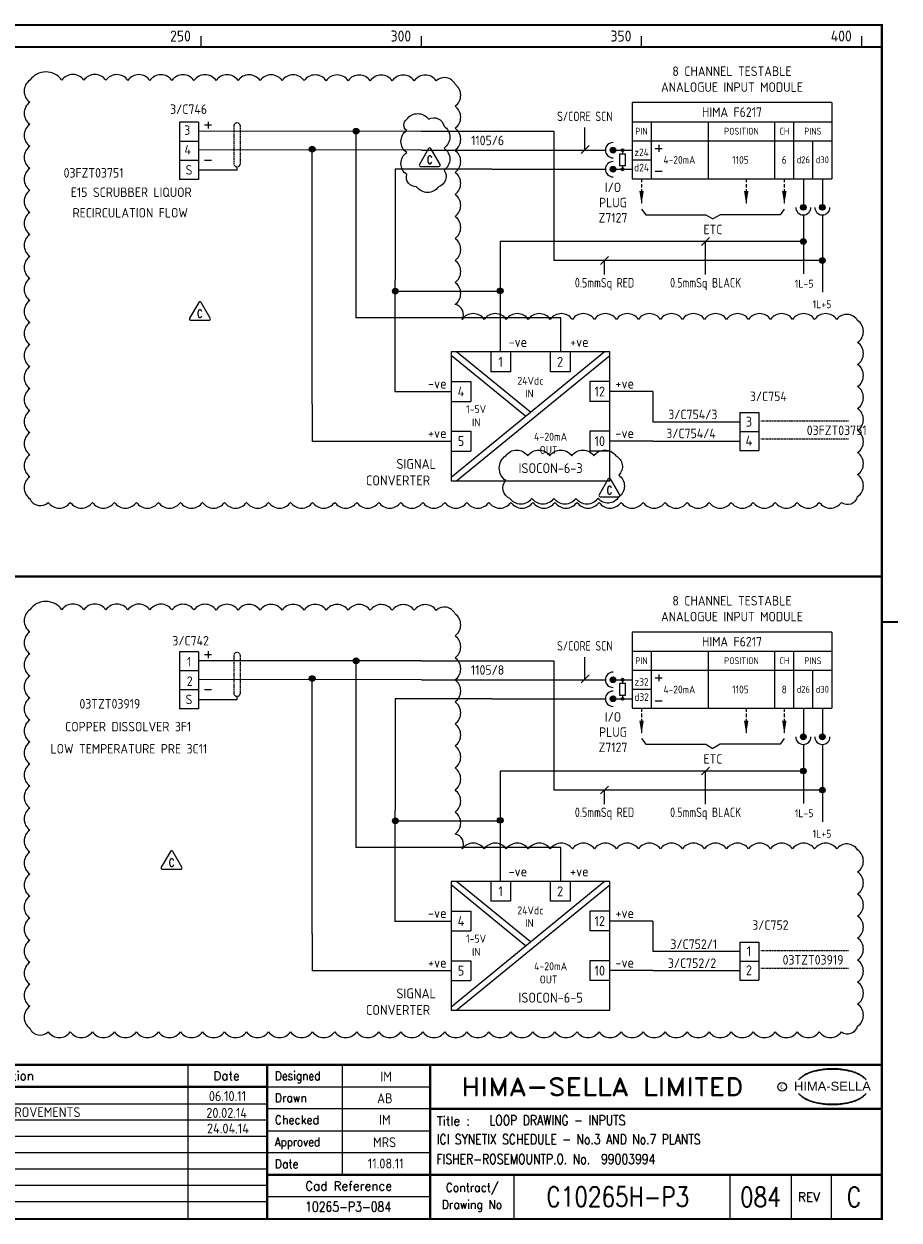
# Model space of a CAD drawing. Extents: x 14 to 408, y 0 to 275.
# Tile 2 of 2: x 210 to 408, y 0 to 272. Entities that reach past the tile are written whole.
import ezdxf
from ezdxf.enums import TextEntityAlignment as Align

# ---------------------------------------------------------------- set-up
doc = ezdxf.new("R2010")
doc.units = 0
doc.header["$LTSCALE"] = 0.25
doc.header["$MEASUREMENT"] = 0
doc.linetypes.add('HIDDEN', pattern=[0.375, 0.25, -0.125])
doc.linetypes.add('HIDDEN2', pattern=[4.7625, 3.175, -1.5875])
doc.layers.get('0').update_dxf_attribs({"color": 41, "linetype": 'CONTINUOUS'})
for name, color, linetype in [('00-DRG_FRAME', 12, 'CONTINUOUS'), ('01-DRAW', 7, 'CONTINUOUS'), ('02-TEXT', 2, 'CONTINUOUS'), ('051-TEXT', 2, 'CONTINUOUS'), ('DIM', 3, 'CONTINUOUS')]:
    doc.layers.add(name, color=color, linetype=linetype)
doc.styles.add('ARIAL', font='arial.ttf', dxfattribs={"height": 2.5})
doc.styles.add('ISO', font='iso.shx')
doc.styles.add('ROMAND', font='ROMAND')
doc.styles.add('ROMANS', font='romans.shx', dxfattribs={"width": 0.8})

# ---------------------------------------------------------------- blocks, each defined once
blk = doc.blocks.new('A3-REVA')
at = {"layer": '051-TEXT', "style": 'ISO'}
for tag, p in [('DESIGNED', (292.01, 31.7)), ('A', (117.73, 27.28)), ('DES', (127.73, 27.28)), ('DRN', (137.73, 27.28)), ('CHKD', (147.73, 27.28)), ('APPD', (157.73, 27.28)), ('DATE', (256, 27.28)), ('DRAWN', (291.72, 26.77)), ('CHECKED', (291.72, 21.89)), ('APPD', (291.65, 16.79)), ('DATE', (291.92, 11.96))]:
    blk.add_attdef(tag, text='', height=2.25, dxfattribs=at).set_placement(p, align=Align.CENTER)
blk.add_attdef('DESCRIPTION', (165.03, 27.28), '', height=2.25, dxfattribs=at)
blk = doc.blocks.new('A3-REVB')
at = {"layer": '051-TEXT', "style": 'ISO'}
for tag, p in [('A', (124.85, -20.36)), ('DES', (134.85, -20.36)), ('DRN', (144.85, -20.36)), ('CHKD', (154.85, -20.36)), ('APPD', (164.85, -20.36)), ('DATE', (263.12, -20.36))]:
    blk.add_attdef(tag, text='', height=2.25, dxfattribs=at).set_placement(p, align=Align.CENTER)
blk.add_attdef('DESCRIPTION', (172.15, -20.36), '', height=2.25, dxfattribs=at)
blk = doc.blocks.new('A3-TITLE')
at = {"layer": '051-TEXT', "style": 'ISO'}
blk.add_attdef('TITLE_1', (315.46, 21.78), '', height=2.25, dxfattribs=at)
for tag, p in [('DRGNO', (376.96, 3.24)), ('REV.', (398.2, 3.24))]:
    blk.add_attdef(tag, text='', height=4.5, dxfattribs=at).set_placement(p, align=Align.CENTER)
blk = doc.blocks.new('A3-CONTRACT')
at = {"layer": '051-TEXT', "color": 41, "style": 'ISO'}
for tag, height, p in [('SCALE', 2.25, (106.71, 31.82)), ('DIMS', 2.25, (106.71, 26.8)), ('CONTRACT', 4.5, (344.94, 3.1)), ('CAD-REF', 2.25, (283.73, 1.84))]:
    blk.add_attdef(tag, text='', height=height, dxfattribs=at).set_placement(p, align=Align.CENTER)
for tag, p in [('TITLE_2', (303.86, 17.28)), ('TITLE_3', (303.79, 12.78))]:
    blk.add_attdef(tag, p, '', height=2.25, dxfattribs=at)
blk = doc.blocks.new('DOT')
for radius in [0.75, 0.65, 0.55, 0.45, 0.35, 0.25, 0.15, 0.05]:
    blk.add_circle((0, 0), radius)

msp = doc.modelspace()

# ---------------------------------------------------------------- linework, layer by layer
at = {"layer": '00-DRG_FRAME'}
for p, q in [((250, 266.5), (250, 269)), ((300, 266.5), (300, 269)), ((350, 266.5), (350, 269)), ((400, 266.5), (400, 269)), ((247, 35.5), (247, 0.5)), ((282, 35.5), (282, 10.5)), ((265, 30.5), (302, 30.5)), ((265, 26.59), (112.7, 26.59)), ((302, 25.5), (265, 25.5)), ((265, 22.89), (112.7, 22.89)), ((265, 19.19), (112.7, 19.19)), ((265, 20.5), (302, 20.5)), ((265, 15.49), (112.7, 15.49)), ((302, 15.5), (265, 15.5)), ((265, 11.79), (112.7, 11.79)), ((321, 10.5), (321, 0.5)), ((370, 10.5), (370, 0.5)), ((384, 0.5), (384, 10.5)), ((393, 10.5), (393, 0.5)), ((265, 8.09), (112.7, 8.09)), ((302, 5.5), (265, 5.5)), ((265, 4.39), (112.7, 4.39))]:
    msp.add_line(p, q, dxfattribs=at)
at = {"layer": '00-DRG_FRAME', "const_width": 0.5}
msp.add_lwpolyline([(14.5, 0.5), (404.5, 0.5), (404.5, 271.5), (14.5, 271.5)], close=True, dxfattribs=at)
for points in [[(14.5, 266.5), (404.5, 266.5)], [(14.5, 146.31), (404.5, 146.31)], [(404.5, 136), (408.18, 136)], [(404.5, 35.5), (14.5, 35.5)], [(265, 35.5), (265, 0.5)], [(302, 0.5), (302, 35.5)], [(265, 30.5), (72.5, 30.5)], [(404.5, 25.5), (302, 25.5)], [(265, 10.5), (404.5, 10.5)]]:
    msp.add_lwpolyline(points, dxfattribs=at)
at = {"layer": '00-DRG_FRAME', "color": 3}
msp.add_circle((381.88, 30.5), 1, dxfattribs=at)
for centre, radius, start, end in [((390.6, 26.83), 7.24, 106.0532, 133.5024), ((390.11, 28.1), 5.98, 122.244, 131.6154), ((389.75, 28.78), 5.21, 111.8206, 122.8668), ((391.78, 24.7), 9.76, 107.5931, 113.9452), ((393.1, 18.5), 15.94, 89.2698, 106.3911), ((392.1, 23.52), 10.99, 96.0146, 107.3203), ((393.29, 16.31), 18.28, 92.8917, 97.3734), ((393.24, 18.86), 15.73, 89.7805, 93.1738), ((393.36, 18.86), 15.73, 86.8262, 90.2195), ((393.51, 18.5), 15.94, 73.6089, 90.7302), ((393.31, 16.31), 18.28, 82.6266, 87.1083), ((394.51, 23.52), 10.99, 72.6797, 83.9854), ((394.83, 24.7), 9.76, 66.0548, 72.4069), ((396, 26.83), 7.24, 46.4976, 73.9468), ((396.85, 28.78), 5.21, 57.1332, 68.1794), ((396.49, 28.1), 5.98, 48.3846, 57.756), ((390.88, 27.01), 7.3, 130.419, 136.057), ((395.73, 27.01), 7.3, 43.943, 49.581), ((390.88, 34.04), 7.3, 223.943, 229.581), ((390.6, 34.23), 7.24, 226.4976, 253.9468), ((390.11, 32.96), 5.98, 228.3846, 237.756), ((389.75, 32.28), 5.21, 237.1332, 248.1794), ((391.78, 36.36), 9.76, 246.0548, 252.4069), ((393.1, 42.56), 15.94, 253.6089, 270.7302), ((393.51, 42.56), 15.94, 269.2698, 286.3911), ((394.83, 36.36), 9.76, 287.5931, 293.9452), ((396, 34.23), 7.24, 286.0532, 313.5024), ((396.85, 32.28), 5.21, 291.8206, 302.8668), ((396.49, 32.96), 5.98, 302.244, 311.6154), ((395.73, 34.04), 7.3, 310.419, 316.057), ((392.1, 37.54), 10.99, 252.6797, 263.9854), ((393.29, 44.75), 18.28, 262.6266, 267.1083), ((393.24, 42.19), 15.73, 266.8262, 270.2195), ((393.36, 42.19), 15.73, 269.7805, 273.1738), ((393.31, 44.75), 18.28, 272.8917, 277.3734), ((394.51, 37.54), 10.99, 276.0146, 287.3203)]:
    msp.add_arc(centre, radius, start, end, dxfattribs=at)
at = {"layer": '01-DRAW'}
for p, q in [((347.82, 253.88), (347.82, 236.6)), ((393.18, 253.88), (347.82, 253.88)), ((393.18, 253.88), (393.18, 236.6)), ((245.11, 249.42), (245.11, 236.46)), ((249.43, 249.42), (245.11, 249.42)), ((249.43, 249.42), (249.43, 236.46)), ((300, 247.4), (249.45, 247.37)), ((252.37, 248.77), (250.81, 248.77)), ((251.59, 249.55), (251.59, 248)), ((285.18, 205.01), (285.18, 247.39)), ((300, 247.4), (330.08, 247.4)), ((330.08, 247.4), (330.08, 218.05)), ((347.82, 249.56), (393.18, 249.56)), ((352.14, 249.56), (352.14, 236.6)), ((365.1, 249.56), (365.1, 236.6)), ((380.22, 236.6), (380.22, 249.56)), ((384.54, 236.6), (384.54, 249.56)), ((249.43, 245.1), (245.11, 245.1)), ((347.82, 245.24), (393.18, 245.24)), ((388.86, 236.6), (388.86, 245.24)), ((300, 243.08), (249.53, 243.16)), ((275.22, 185.45), (275.22, 243.34)), ((300, 243.08), (341.77, 243.08)), ((343.5, 243.08), (347.82, 243.08)), ((345.66, 243.08), (345.66, 242.22)), ((353.09, 243.51), (354.65, 243.51)), ((353.87, 244.29), (353.87, 242.74)), ((249.43, 240.78), (245.11, 240.78)), ((249.43, 240.78), (245.11, 240.78)), ((252.37, 240.78), (250.81, 240.78)), ((345.66, 239.63), (345.66, 238.76)), ((347.82, 240.92), (352.14, 240.92)), ((249.43, 236.46), (245.11, 236.46)), ((294.06, 238.76), (294.02, 188.31)), ((316.01, 238.76), (294.06, 238.76)), ((316.01, 238.76), (341.77, 238.76)), ((343.5, 238.76), (347.82, 238.76)), ((347.82, 236.6), (393.18, 236.6)), ((353.09, 238.33), (354.65, 238.33)), ((386.7, 236.6), (386.7, 230.12)), ((391.02, 236.6), (391.02, 230.12)), ((349.98, 229.74), (350.95, 228.45)), ((350.95, 228.45), (364.56, 228.45)), ((364.56, 228.45), (366.18, 227.48)), ((367.8, 228.45), (366.18, 227.48)), ((381.41, 228.45), (367.8, 228.45)), ((382.38, 229.74), (381.41, 228.45)), ((386.7, 228.39), (386.7, 214.99)), ((391.02, 228.39), (391.02, 210.83)), ((386.7, 222.37), (317.9, 222.37)), ((317.9, 222.37), (317.9, 197.32)), ((391.02, 218.05), (330.08, 218.05)), ((294.03, 211.07), (317.9, 211.07)), ((331.64, 205.01), (285.14, 205.01)), ((331.64, 197.36), (331.64, 205.01)), ((306.75, 168.87), (341.53, 197.31)), ((323.65, 182.69), (306.75, 196.5)), ((324.75, 183.59), (307.97, 197.31)), ((307.97, 168.06), (342.75, 196.5)), ((315.75, 197.31), (315.75, 192.81)), ((320.25, 197.31), (320.25, 192.81)), ((329.25, 197.31), (329.25, 192.81)), ((333.75, 197.31), (333.75, 192.81)), ((306.75, 190.56), (311.25, 190.56)), ((342.75, 190.56), (338.25, 190.56)), ((294.02, 188.31), (306.75, 188.31)), ((352.56, 188.31), (342.75, 188.31)), ((352.56, 188.31), (352.56, 181.38)), ((275.22, 185.45), (275.22, 176.99)), ((306.75, 186.06), (311.25, 186.06)), ((342.75, 186.06), (338.25, 186.06)), ((372.28, 183.54), (372.28, 174.9)), ((372.28, 183.54), (376.6, 183.54)), ((372.28, 183.54), (376.6, 183.54)), ((376.6, 183.54), (376.6, 174.9)), ((306.75, 179.31), (311.25, 179.31)), ((342.75, 179.31), (338.25, 179.31)), ((372.28, 181.38), (352.56, 181.38)), ((372.28, 179.22), (376.6, 179.22)), ((306.72, 176.99), (275.22, 176.99)), ((352.56, 177.06), (342.75, 177.06)), ((352.56, 177.06), (372.28, 177.06)), ((306.75, 174.81), (311.25, 174.81)), ((342.75, 174.81), (338.25, 174.81)), ((372.28, 174.9), (376.6, 174.9)), ((393.18, 133.69), (347.82, 133.69)), ((347.82, 133.69), (347.82, 116.41)), ((393.18, 133.69), (393.18, 116.41)), ((245.11, 129.23), (245.11, 116.27)), ((249.43, 129.23), (245.11, 129.23)), ((249.43, 129.23), (249.43, 116.27)), ((252.37, 128.58), (250.81, 128.58)), ((251.59, 129.36), (251.59, 127.8)), ((347.82, 129.37), (393.18, 129.37)), ((352.14, 129.37), (352.14, 116.41)), ((365.1, 129.37), (365.1, 116.41)), ((380.22, 116.41), (380.22, 129.37)), ((384.54, 116.41), (384.54, 129.37)), ((249.43, 124.91), (245.11, 124.91)), ((300, 127.21), (249.45, 127.17)), ((285.18, 84.82), (285.18, 127.2)), ((300, 127.21), (330.08, 127.21)), ((330.08, 127.21), (330.08, 97.86)), ((347.82, 125.05), (393.18, 125.05)), ((388.86, 116.41), (388.86, 125.05)), ((300, 122.89), (249.53, 122.97)), ((275.22, 65.25), (275.22, 123.15)), ((300, 122.89), (341.77, 122.89)), ((343.5, 122.89), (347.82, 122.89)), ((345.66, 122.89), (345.66, 122.02)), ((353.09, 123.32), (354.65, 123.32)), ((353.87, 124.1), (353.87, 122.54)), ((249.43, 120.59), (245.11, 120.59)), ((249.43, 120.59), (245.11, 120.59)), ((252.37, 120.59), (250.81, 120.59)), ((347.82, 120.73), (352.14, 120.73)), ((294.06, 118.57), (294.02, 68.12)), ((316.01, 118.57), (294.06, 118.57)), ((316.01, 118.57), (341.77, 118.57)), ((343.5, 118.57), (347.82, 118.57)), ((345.66, 119.43), (345.66, 118.57)), ((353.09, 118.14), (354.65, 118.14)), ((249.43, 116.27), (245.11, 116.27)), ((347.82, 116.41), (393.18, 116.41)), ((386.7, 116.41), (386.7, 109.93)), ((391.02, 116.41), (391.02, 109.93)), ((349.98, 109.55), (350.95, 108.25)), ((382.38, 109.55), (381.41, 108.25)), ((350.95, 108.25), (364.56, 108.25)), ((364.56, 108.25), (366.18, 107.28)), ((367.8, 108.25), (366.18, 107.28)), ((381.41, 108.25), (367.8, 108.25)), ((386.7, 108.2), (386.7, 94.8)), ((391.02, 108.2), (391.02, 90.64)), ((386.7, 102.18), (317.9, 102.18)), ((317.9, 102.18), (317.9, 77.13)), ((391.02, 97.86), (330.08, 97.86)), ((294.03, 90.87), (317.9, 90.87)), ((331.64, 84.82), (285.14, 84.82)), ((331.64, 77.16), (331.64, 84.82)), ((306.75, 48.68), (341.53, 77.12)), ((323.65, 62.5), (306.75, 76.31)), ((324.75, 63.4), (307.97, 77.12)), ((307.97, 47.87), (342.75, 76.31)), ((315.75, 77.12), (315.75, 72.62)), ((320.25, 77.12), (320.25, 72.62)), ((329.25, 77.12), (329.25, 72.62)), ((333.75, 77.12), (333.75, 72.62)), ((294.02, 68.12), (306.75, 68.12)), ((306.75, 70.37), (311.25, 70.37)), ((342.75, 70.37), (338.25, 70.37)), ((352.56, 68.12), (342.75, 68.12)), ((352.56, 68.12), (352.56, 61.19)), ((275.22, 65.25), (275.22, 56.8)), ((306.75, 65.87), (311.25, 65.87)), ((342.75, 65.87), (338.25, 65.87)), ((372.28, 63.35), (372.28, 54.71)), ((372.28, 63.35), (376.6, 63.35)), ((372.28, 63.35), (376.6, 63.35)), ((376.6, 63.35), (376.6, 54.71)), ((372.28, 61.19), (352.56, 61.19)), ((306.75, 59.12), (311.25, 59.12)), ((342.75, 59.12), (338.25, 59.12)), ((372.28, 59.03), (376.6, 59.03)), ((306.72, 56.8), (275.22, 56.8)), ((306.75, 54.62), (311.25, 54.62)), ((342.75, 54.62), (338.25, 54.62)), ((352.56, 56.87), (342.75, 56.87)), ((352.56, 56.87), (372.28, 56.87)), ((372.28, 54.71), (376.6, 54.71))]:
    msp.add_line(p, q, dxfattribs=at)
at = {"layer": '01-DRAW', "color": 3}
for p, q in [((258.17, 238.62), (258.17, 239.31)), ((249.43, 238.62), (258.17, 238.62)), ((249.43, 118.43), (258.17, 118.43)), ((258.17, 118.43), (258.17, 119.12))]:
    msp.add_line(p, q, dxfattribs=at)
at = {"layer": '01-DRAW', "linetype": 'HIDDEN2'}
for p, q in [((349.98, 236.6), (349.98, 230.77)), ((373.74, 236.6), (373.74, 230.77)), ((382.38, 236.6), (382.38, 230.77)), ((349.98, 116.41), (349.98, 110.58)), ((373.74, 116.41), (373.74, 110.58)), ((382.38, 116.41), (382.38, 110.58))]:
    msp.add_line(p, q, dxfattribs=at)
at = {"layer": '01-DRAW', "linetype": 'HIDDEN'}
for p, q in [((377.05, 181.65), (396.98, 181.65)), ((377.05, 177.6), (396.98, 177.6)), ((377.05, 61.46), (396.98, 61.46)), ((377.05, 57.41), (396.98, 57.41))]:
    msp.add_line(p, q, dxfattribs=at)
at = {"layer": '01-DRAW'}
for points in [[(211.15, 258.98, 0.520567), (211.15, 253.98, 0.520567), (211.15, 248.98, 0.520567), (211.15, 243.98, 0.520567), (211.15, 238.98, 0.520567), (211.15, 233.98, 0.520567), (211.15, 228.98, 0.520567), (211.15, 223.98, 0.520567), (211.15, 218.98, 0.520567), (211.15, 213.98, 0.520567), (211.15, 208.98, 0.520567), (211.15, 203.98, 0.520567), (211.15, 198.98, 0.520567), (211.15, 193.98, 0.520567), (211.15, 188.98, 0.520567), (211.15, 183.98, 0.520567), (211.15, 178.98, 0.520567), (211.15, 173.98, 0.520567), (211.15, 168.98, 0.520567), (211.15, 163.98, 0.520567), (215.33, 163.15, 0.520567), (220.33, 163.15, 0.520567), (225.33, 163.15, 0.520567), (230.33, 163.15, 0.520567), (235.33, 163.15, 0.520567), (240.33, 163.15, 0.520567), (245.33, 163.15, 0.520567), (250.33, 163.15, 0.520567), (255.33, 163.15, 0.520567), (260.33, 163.15, 0.520567), (265.33, 163.15, 0.520567), (270.33, 163.15, 0.520567), (275.33, 163.15, 0.520567), (280.33, 163.15, 0.520567), (285.33, 163.15, 0.520567), (290.33, 163.15, 0.520567), (295.33, 163.15, 0.520567), (300.33, 163.15, 0.520567), (305.33, 163.15, 0.520567), (310.33, 163.15, 0.520567), (315.33, 163.15, 0.520567), (320.33, 163.15, 0.520567), (325.33, 163.15, 0.520567), (330.33, 163.15, 0.520567), (335.33, 163.15, 0.520567), (340.33, 163.15, 0.520567), (345.33, 163.15, 0.520567), (350.33, 163.15, 0.520567), (355.33, 163.15, 0.520567), (360.33, 163.15, 0.520567), (365.33, 163.15, 0.520567), (370.33, 163.15, 0.520567), (375.33, 163.15, 0.520567), (380.33, 163.15, 0.520567), (385.33, 163.15, 0.520567), (390.33, 163.15, 0.520567), (395.33, 163.15, 0.520567), (399.03, 164.45, 0.520567), (399.03, 169.45, 0.520567), (399.03, 174.45, 0.520567), (399.03, 179.45, 0.520567), (399.03, 184.45, 0.520567), (399.03, 189.45, 0.520567), (399.03, 194.45, 0.520567), (399.03, 199.45, 0.520567), (399.03, 204.45, 0.520567), (394.27, 204.69, 0.520567), (389.27, 204.69, 0.520567), (384.27, 204.69, 0.520567), (379.27, 204.69, 0.520567), (374.27, 204.69, 0.520567), (369.27, 204.69, 0.520567), (364.27, 204.69, 0.520567), (359.27, 204.69, 0.520567), (354.27, 204.69, 0.520567), (349.27, 204.69, 0.520567), (344.27, 204.69, 0.520567), (339.27, 204.69, 0.520567), (334.27, 204.69, 0.520567), (329.27, 204.69, 0.520567), (324.27, 204.69, 0.520567), (319.27, 204.69, 0.520567), (314.27, 204.69, 0.520567), (309.27, 204.69, 0.520567), (307.64, 208.06, 0.520567), (307.64, 213.06, 0.520567), (307.64, 218.06, 0.520567), (307.64, 223.06, 0.520567), (307.64, 228.06, 0.520567), (307.64, 233.06, 0.520567), (307.64, 238.06, 0.520567), (307.64, 243.06, 0.520567), (307.64, 248.06, 0.520567), (307.64, 253.06, 0.520567), (307.64, 258.06, 0.520567), (303.4, 258.83, 0.520567), (298.4, 258.84, 0.520567), (293.4, 258.85, 0.520567), (288.4, 258.85, 0.520567), (283.4, 258.86, 0.520567), (278.4, 258.87, 0.520567), (273.4, 258.88, 0.520567), (268.4, 258.89, 0.520567), (263.4, 258.89, 0.520567), (258.4, 258.9, 0.520567), (253.4, 258.91, 0.520567), (248.4, 258.92, 0.520567), (243.4, 258.93, 0.520567), (238.4, 258.93, 0.520567), (233.4, 258.94, 0.520567), (228.4, 258.95, 0.520567), (223.4, 258.96, 0.520567), (218.4, 258.97, 0.520567), (211.15, 258.98, 0.520567)], [(211.15, 138.78, 0.520567), (211.15, 133.78, 0.520567), (211.15, 128.78, 0.520567), (211.15, 123.78, 0.520567), (211.15, 118.78, 0.520567), (211.15, 113.78, 0.520567), (211.15, 108.78, 0.520567), (211.15, 103.78, 0.520567), (211.15, 98.78, 0.520567), (211.15, 93.78, 0.520567), (211.15, 88.78, 0.520567), (211.15, 83.78, 0.520567), (211.15, 78.78, 0.520567), (211.15, 73.78, 0.520567), (211.15, 68.78, 0.520567), (211.15, 63.78, 0.520567), (211.15, 58.78, 0.520567), (211.15, 53.78, 0.520567), (211.15, 48.78, 0.520567), (211.15, 43.78, 0.520567), (215.33, 42.96, 0.520567), (220.33, 42.96, 0.520567), (225.33, 42.96, 0.520567), (230.33, 42.96, 0.520567), (235.33, 42.96, 0.520567), (240.33, 42.96, 0.520567), (245.33, 42.96, 0.520567), (250.33, 42.96, 0.520567), (255.33, 42.96, 0.520567), (260.33, 42.96, 0.520567), (265.33, 42.96, 0.520567), (270.33, 42.96, 0.520567), (275.33, 42.96, 0.520567), (280.33, 42.96, 0.520567), (285.33, 42.96, 0.520567), (290.33, 42.96, 0.520567), (295.33, 42.96, 0.520567), (300.33, 42.96, 0.520567), (305.33, 42.96, 0.520567), (310.33, 42.96, 0.520567), (315.33, 42.96, 0.520567), (320.33, 42.96, 0.520567), (325.33, 42.96, 0.520567), (330.33, 42.96, 0.520567), (335.33, 42.96, 0.520567), (340.33, 42.96, 0.520567), (345.33, 42.96, 0.520567), (350.33, 42.96, 0.520567), (355.33, 42.96, 0.520567), (360.33, 42.96, 0.520567), (365.33, 42.96, 0.520567), (370.33, 42.96, 0.520567), (375.33, 42.96, 0.520567), (380.33, 42.96, 0.520567), (385.33, 42.96, 0.520567), (390.33, 42.96, 0.520567), (395.33, 42.96, 0.520567), (399.03, 44.26, 0.520567), (399.03, 49.26, 0.520567), (399.03, 54.26, 0.520567), (399.03, 59.26, 0.520567), (399.03, 64.26, 0.520567), (399.03, 69.26, 0.520567), (399.03, 74.26, 0.520567), (399.03, 79.26, 0.520567), (399.03, 84.26, 0.520567), (394.27, 84.5, 0.520567), (389.27, 84.5, 0.520567), (384.27, 84.5, 0.520567), (379.27, 84.5, 0.520567), (374.27, 84.5, 0.520567), (369.27, 84.5, 0.520567), (364.27, 84.5, 0.520567), (359.27, 84.5, 0.520567), (354.27, 84.5, 0.520567), (349.27, 84.5, 0.520567), (344.27, 84.5, 0.520567), (339.27, 84.5, 0.520567), (334.27, 84.5, 0.520567), (329.27, 84.5, 0.520567), (324.27, 84.5, 0.520567), (319.27, 84.5, 0.520567), (314.27, 84.5, 0.520567), (309.27, 84.5, 0.520567), (307.64, 87.87, 0.520567), (307.64, 92.87, 0.520567), (307.64, 97.87, 0.520567), (307.64, 102.87, 0.520567), (307.64, 107.87, 0.520567), (307.64, 112.87, 0.520567), (307.64, 117.87, 0.520567), (307.64, 122.87, 0.520567), (307.64, 127.87, 0.520567), (307.64, 132.87, 0.520567), (307.64, 137.87, 0.520567), (303.4, 138.64, 0.520567), (298.4, 138.65, 0.520567), (293.4, 138.65, 0.520567), (288.4, 138.66, 0.520567), (283.4, 138.67, 0.520567), (278.4, 138.68, 0.520567), (273.4, 138.69, 0.520567), (268.4, 138.69, 0.520567), (263.4, 138.7, 0.520567), (258.4, 138.71, 0.520567), (253.4, 138.72, 0.520567), (248.4, 138.73, 0.520567), (243.4, 138.73, 0.520567), (238.4, 138.74, 0.520567), (233.4, 138.75, 0.520567), (228.4, 138.76, 0.520567), (223.4, 138.77, 0.520567), (218.4, 138.77, 0.520567), (211.15, 138.79, 0.520567)]]:
    msp.add_lwpolyline(points, format="xyb", dxfattribs=at)
for points in [[(296.68, 250.1, -0.520567), (301.68, 250.1, -0.520567), (305.15, 248.57, -0.520567), (305.15, 243.57, -0.520567), (305.15, 238.57, -0.520567), (303.92, 234.8, -0.520567), (298.92, 234.8, -0.520567), (296.68, 237.56, -0.520567), (296.68, 242.56, -0.520567), (296.68, 247.56, -0.520567)], [(301.64, 243.46), (299.56, 239.86, 0.57735), (299.82, 239.41), (303.98, 239.41, 0.57735), (304.24, 239.86), (302.16, 243.46, 0.57735)], [(249.47, 208.54), (247.39, 204.94, 0.57735), (247.65, 204.49), (251.81, 204.49, 0.57735), (252.07, 204.94), (249.99, 208.54, 0.57735)], [(319.15, 173.72, -0.520567), (324.15, 173.72, -0.520567), (329.15, 173.72, -0.520567), (334.15, 173.72, -0.520567), (339.15, 173.72, -0.520567), (344.15, 173.72, -0.520567), (344.79, 169.36, -0.520567), (344.79, 164.36, -0.520567), (340.09, 164.06, -0.520567), (335.09, 164.06, -0.520567), (330.09, 164.06, -0.520567), (325.09, 164.06, -0.520567), (320.09, 164.06, -0.520567), (319.15, 168.12, -0.520567)], [(342.44, 168.46), (340.36, 164.86, 0.57735), (340.62, 164.41), (344.78, 164.41, 0.57735), (345.04, 164.86), (342.96, 168.46, 0.57735)], [(243.05, 83.93), (240.98, 80.33, 0.57735), (241.24, 79.88), (245.39, 79.88, 0.57735), (245.65, 80.33), (243.57, 83.93, 0.57735)]]:
    msp.add_lwpolyline(points, format="xyb", close=True, dxfattribs=at)
for points in [[(345.01, 239.63), (346.31, 239.63), (346.31, 242.22), (345.01, 242.22)], [(306.75, 168.06), (342.75, 168.06), (342.75, 197.31), (306.75, 197.31)], [(345.01, 119.43), (346.31, 119.43), (346.31, 122.02), (345.01, 122.02)], [(306.75, 47.87), (342.75, 47.87), (342.75, 77.12), (306.75, 77.12)]]:
    msp.add_lwpolyline(points, close=True, dxfattribs=at)
for points in [[(320.25, 192.81), (315.75, 192.81)], [(333.75, 192.81), (329.25, 192.81)], [(311.25, 190.56), (311.25, 186.06)], [(338.25, 190.56), (338.25, 186.06)], [(311.25, 179.31), (311.25, 174.81)], [(338.25, 179.31), (338.25, 174.81)], [(320.25, 72.62), (315.75, 72.62)], [(333.75, 72.62), (329.25, 72.62)], [(311.25, 70.37), (311.25, 65.87)], [(338.25, 70.37), (338.25, 65.87)], [(311.25, 59.12), (311.25, 54.62)], [(338.25, 59.12), (338.25, 54.62)]]:
    msp.add_lwpolyline(points, dxfattribs=at)
for centre, radius in [((343.5, 243.08), 0.648), ((343.5, 243.08), 0.562), ((343.5, 243.08), 0.475), ((343.5, 243.08), 0.389), ((343.5, 243.08), 0.302), ((343.5, 243.08), 0.216), ((343.5, 243.08), 0.13), ((343.5, 243.08), 0.0432), ((343.5, 238.76), 0.648), ((343.5, 238.76), 0.562), ((343.5, 238.76), 0.475), ((343.5, 238.76), 0.389), ((343.5, 238.76), 0.302), ((343.5, 238.76), 0.216), ((343.5, 238.76), 0.13), ((343.5, 238.76), 0.0432), ((386.7, 230.12), 0.648), ((386.7, 230.12), 0.562), ((386.7, 230.12), 0.475), ((386.7, 230.12), 0.389), ((386.7, 230.12), 0.302), ((386.7, 230.12), 0.216), ((386.7, 230.12), 0.13), ((386.7, 230.12), 0.0432), ((391.02, 230.12), 0.648), ((391.02, 230.12), 0.562), ((391.02, 230.12), 0.475), ((391.02, 230.12), 0.389), ((391.02, 230.12), 0.302), ((391.02, 230.12), 0.216), ((391.02, 230.12), 0.13), ((391.02, 230.12), 0.0432), ((343.5, 122.89), 0.648), ((343.5, 122.89), 0.562), ((343.5, 122.89), 0.475), ((343.5, 122.89), 0.389), ((343.5, 122.89), 0.302), ((343.5, 122.89), 0.216), ((343.5, 122.89), 0.13), ((343.5, 122.89), 0.0432), ((343.5, 118.57), 0.648), ((343.5, 118.57), 0.562), ((343.5, 118.57), 0.475), ((343.5, 118.57), 0.389), ((343.5, 118.57), 0.302), ((343.5, 118.57), 0.216), ((343.5, 118.57), 0.13), ((343.5, 118.57), 0.0432), ((386.7, 109.93), 0.648), ((386.7, 109.93), 0.562), ((386.7, 109.93), 0.475), ((386.7, 109.93), 0.389), ((386.7, 109.93), 0.302), ((386.7, 109.93), 0.216), ((386.7, 109.93), 0.13), ((386.7, 109.93), 0.0432), ((391.02, 109.93), 0.648), ((391.02, 109.93), 0.562), ((391.02, 109.93), 0.475), ((391.02, 109.93), 0.389), ((391.02, 109.93), 0.302), ((391.02, 109.93), 0.216), ((391.02, 109.93), 0.13), ((391.02, 109.93), 0.0432)]:
    msp.add_circle(centre, radius, dxfattribs=at)
for centre, start, end in [((343.5, 243.08), 90, 270), ((343.5, 238.76), 90, 270), ((386.7, 230.12), 180, 0), ((391.02, 230.12), 180, 0), ((343.5, 122.89), 90, 270), ((343.5, 118.57), 90, 270), ((386.7, 109.93), 180, 0), ((391.02, 109.93), 180, 0)]:
    msp.add_arc(centre, 1.73, start, end, dxfattribs=at)
for points in [[(350.48, 233.79), (349.48, 233.79), (349.98, 230.77)], [(374.24, 233.79), (373.24, 233.79), (373.74, 230.77)], [(382.88, 233.79), (381.88, 233.79), (382.38, 230.77)], [(350.48, 113.6), (349.48, 113.6), (349.98, 110.58)], [(374.24, 113.6), (373.24, 113.6), (373.74, 110.58)], [(382.88, 113.6), (381.88, 113.6), (382.38, 110.58)]]:
    msp.add_solid(points, dxfattribs=at)
at = {"layer": 'DIM'}
for p, q in [((337.11, 243.27), (337.11, 248.24)), ((336.27, 242.37), (338.07, 244.17)), ((363.62, 221.47), (365.42, 223.27)), ((364.52, 214.86), (364.52, 222.37)), ((340.67, 217.15), (342.47, 218.95)), ((341.57, 214.86), (341.57, 218.05)), ((337.11, 123.08), (337.11, 128.05)), ((336.27, 122.18), (338.07, 123.98)), ((363.62, 101.28), (365.42, 103.08)), ((364.52, 94.67), (364.52, 102.18)), ((340.67, 96.96), (342.47, 98.76)), ((341.57, 94.67), (341.57, 97.86))]:
    msp.add_line(p, q, dxfattribs=at)
at = {"layer": 'DIM', "color": 3, "linetype": 'HIDDEN2', "ltscale": 0.3}
for points in [[(258.93, 240.07), (258.93, 248.53, 1), (257.42, 248.53), (257.42, 240.07, 1)], [(258.93, 119.88), (258.93, 128.34, 1), (257.42, 128.34), (257.42, 119.88, 1)]]:
    msp.add_lwpolyline(points, format="xyb", close=True, dxfattribs=at)

# ---------------------------------------------------------------- block references
at = {"layer": '00-DRG_FRAME'}
ref = msp.add_blockref('A3-CONTRACT', (-0.35, 0.19), dxfattribs=at)
ref.add_attrib('TITLE_2', 'ICI SYNETIX SCHEDULE - No.3 AND No.7 PLANTS', (303.51, 17.47), dxfattribs={"layer": '051-TEXT', "height": 2.25, "style": 'ROMANS', "width": 0.8})
ref.add_attrib('TITLE_3', 'FISHER-ROSEMOUNTP.O. No.  99003994', (303.44, 12.97), dxfattribs={"layer": '051-TEXT', "height": 2.25, "style": 'ROMANS', "width": 0.8})
ref.add_attrib('CAD-REF', '10265-P3-084', dxfattribs={"layer": '051-TEXT', "height": 2.25, "style": 'ROMANS', "width": 0.8}).set_placement((283.38, 3.29), align=Align.MIDDLE_CENTER)
ref.add_attrib('CONTRACT', 'C10265H-P3', dxfattribs={"layer": '051-TEXT', "height": 4.5, "style": 'ROMANS', "width": 0.8}).set_placement((344.59, 3.3), align=Align.CENTER)
ref.add_attrib('SCALE', 'N/A', dxfattribs={"layer": '051-TEXT', "color": 41, "height": 2.25, "style": 'ISO'}).set_placement((106.36, 32.01), align=Align.CENTER)
ref.add_attrib('DIMS', 'N/A', dxfattribs={"layer": '051-TEXT', "color": 41, "height": 2.25, "style": 'ISO'}).set_placement((106.36, 26.99), align=Align.CENTER)
ref = msp.add_blockref('A3-TITLE', (0, 0), dxfattribs=at)
ref.add_attrib('TITLE_1', 'LOOP DRAWING - INPUTS', (315.46, 21.78), dxfattribs={"layer": '051-TEXT', "height": 2.25, "style": 'ROMANS', "width": 0.8})
ref.add_attrib('DRGNO', '084', dxfattribs={"layer": '051-TEXT', "height": 4.5, "style": 'ROMANS', "width": 0.8}).set_placement((376.96, 3.24), align=Align.CENTER)
ref.add_attrib('REV.', 'C', dxfattribs={"layer": '051-TEXT', "height": 4.5, "style": 'ROMANS', "width": 0.8}).set_placement((398.2, 3.24), align=Align.CENTER)
at = {"layer": '01-DRAW'}
for p, xscale, yscale, zscale in [((285.18, 247.39), 0.8640000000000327, 0.8640000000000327, 0.8640000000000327), ((275.22, 243.34), 0.8640000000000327, 0.8640000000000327, 0.8640000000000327), ((345.66, 243.08), 0.4320000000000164, 0.4320000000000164, 0.4320000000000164), ((345.66, 238.76), 0.4320000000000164, 0.4320000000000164, 0.4320000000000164), ((386.7, 222.37), 0.8639999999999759, 0.8639999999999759, 0.8639999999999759), ((391.02, 218.05), 0.8639999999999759, 0.8639999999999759, 0.8639999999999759), ((317.9, 211.17), 0.8640000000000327, 0.8640000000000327, 0.8640000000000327), ((294.09, 211.07), 0.8640000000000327, 0.8640000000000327, 0.8640000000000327), ((285.18, 127.2), 0.8640000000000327, 0.8640000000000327, 0.8640000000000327), ((275.22, 123.15), 0.8640000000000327, 0.8640000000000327, 0.8640000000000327), ((345.66, 122.89), 0.4320000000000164, 0.4320000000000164, 0.4320000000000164), ((345.66, 118.57), 0.4320000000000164, 0.4320000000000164, 0.4320000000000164), ((386.7, 102.18), 0.8639999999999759, 0.8639999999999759, 0.8639999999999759), ((391.02, 97.86), 0.8639999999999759, 0.8639999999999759, 0.8639999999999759), ((294.09, 90.88), 0.8640000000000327, 0.8640000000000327, 0.8640000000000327), ((317.9, 90.98), 0.8640000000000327, 0.8640000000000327, 0.8640000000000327)]:
    msp.add_blockref('DOT', p, dxfattribs=dict(at, xscale=xscale, yscale=yscale, zscale=zscale))
at = {"layer": '051-TEXT'}
ref = msp.add_blockref('A3-REVA', (0, 0), dxfattribs=at)
ref.add_attrib('A', 'A', dxfattribs={"height": 2.25, "style": 'ISO'}).set_placement((117.73, 27.28), align=Align.CENTER)
ref.add_attrib('DESCRIPTION', 'PIN NUMBERS CORRECTED', (165.03, 27.28), dxfattribs={"height": 2.25, "style": 'ROMANS', "width": 0.8})
ref.add_attrib('DATE', '06.10.11', dxfattribs={"height": 2.25, "style": 'ISO'}).set_placement((256, 27.28), align=Align.CENTER)
ref.add_attrib('DESIGNED', 'IM', dxfattribs={"height": 2.25, "style": 'ISO'}).set_placement((292.01, 31.7), align=Align.CENTER)
ref.add_attrib('DRAWN', 'AB', dxfattribs={"height": 2.25, "style": 'ISO'}).set_placement((291.72, 26.77), align=Align.CENTER)
ref.add_attrib('CHECKED', 'IM', dxfattribs={"height": 2.25, "style": 'ISO'}).set_placement((291.72, 21.89), align=Align.CENTER)
ref.add_attrib('APPD', 'MRS', dxfattribs={"height": 2.25, "style": 'ISO'}).set_placement((291.65, 16.79), align=Align.CENTER)
ref.add_attrib('DATE', '11.08.11', dxfattribs={"height": 2.25, "style": 'ISO'}).set_placement((291.92, 11.96), align=Align.CENTER)
ref = msp.add_blockref('A3-REVB', (-7, 43.98), dxfattribs=at)
ref.add_attrib('A', 'B', dxfattribs={"height": 2.25, "style": 'ISO'}).set_placement((117.85, 23.62), align=Align.CENTER)
ref.add_attrib('APPD', 'CT', dxfattribs={"height": 2.25, "style": 'ISO'}).set_placement((157.85, 23.62), align=Align.CENTER)
ref.add_attrib('DESCRIPTION', 'ZINC DISSOLVER PHR & MMN IMPROVEMENTS', (165.15, 23.62), dxfattribs={"height": 2.25, "style": 'ISO'})
ref.add_attrib('DATE', '20.02.14', dxfattribs={"height": 2.25, "style": 'ISO'}).set_placement((255.82, 23.45), align=Align.CENTER)
ref = msp.add_blockref('A3-REVB', (-7, 40.28), dxfattribs=at)
ref.add_attrib('A', 'C', dxfattribs={"height": 2.25, "style": 'ISO'}).set_placement((117.85, 19.92), align=Align.CENTER)
ref.add_attrib('APPD', 'CT', dxfattribs={"height": 2.25, "style": 'ISO'}).set_placement((157.85, 19.92), align=Align.CENTER)
ref.add_attrib('DESCRIPTION', 'AS BUILT ON SITE', (165.15, 19.92), dxfattribs={"height": 2.25, "style": 'ROMANS', "width": 0.8})
ref.add_attrib('DATE', '24.04.14', dxfattribs={"height": 2.25, "style": 'ISO'}).set_placement((256.12, 19.92), align=Align.CENTER)

# ---------------------------------------------------------------- texts
at = {"layer": '00-DRG_FRAME', "style": 'ISO'}
for s, p in [('250', (247.69, 267.75)), ('300', (297.69, 267.75)), ('350', (347.69, 267.75)), ('400', (397.69, 267.75))]:
    msp.add_text(s, height=2.5, dxfattribs=at).set_placement(p, align=Align.RIGHT)
at = {"layer": '00-DRG_FRAME', "color": 4, "style": 'ROMAND'}
for s, p in [('Description', (204.69, 32)), ('Date', (255.79, 32))]:
    msp.add_text(s, height=2, dxfattribs=at).set_placement(p, align=Align.CENTER)
for s, width, p in [('Designed', 0.87, (266.75, 32)), ('Drawn', 0.9, (266.75, 27)), ('Checked', 0.9, (266.75, 22)), ('Approved', 0.85, (266.75, 17)), ('Date', 0.9, (266.75, 12))]:
    msp.add_text(s, height=2, dxfattribs=dict(at, width=width)).set_placement(p)
at = {"layer": '00-DRG_FRAME', "style": 'ROMAND', "width": 1.15}
msp.add_text('HIMA-SELLA LIMITED', height=4, dxfattribs=at).set_placement((341.1, 30.5), align=Align.MIDDLE)
at = {"layer": '00-DRG_FRAME', "color": 3, "style": 'ISO', "width": 0.9}
msp.add_text('C', height=1, dxfattribs=at).set_placement((381.84, 30), align=Align.CENTER)
at = {"layer": '00-DRG_FRAME', "style": 'ARIAL', "width": 1.05}
msp.add_text('HIMA-SELLA', height=2, dxfattribs=at).set_placement((393.3, 29.63), align=Align.CENTER)
at = {"layer": '00-DRG_FRAME', "color": 4, "style": 'ROMAND'}
msp.add_text('Title :', height=2, dxfattribs=at).set_placement((303.5, 21.75))
for s, p in [('Cad Reference', (283.5, 8)), ('REV', (388, 5.5))]:
    msp.add_text(s, height=2, dxfattribs=at).set_placement(p, align=Align.MIDDLE)
at = {"layer": '00-DRG_FRAME', "color": 4, "style": 'ROMAND', "width": 0.9}
for s, p in [('Contract/', (311.5, 7.5)), ('Drawing No', (311.5, 3.5))]:
    msp.add_text(s, height=2, dxfattribs=at).set_placement(p, align=Align.MIDDLE)
at = {"layer": '01-DRAW', "style": 'ISO'}
for s, height, p in [('8 CHANNEL TESTABLE', 2.16, (370.5, 259.93)), ('ANALOGUE INPUT MODULE', 2.16, (370.5, 256.33)), ('3/C746', 2.16, (247.17, 251.32)), ('HIMA F6217', 2.16, (370.5, 250.64)), ('3', 2.16, (246.86, 246.56)), ('PIN', 1.555, (349.98, 246.62)), ('POSITION', 1.555, (372.66, 246.62)), ('CH', 1.555, (382.38, 246.62)), ('PINS', 1.555, (388.86, 246.62)), ('1105/6', 2.16, (315.04, 244.22)), ('4', 2.16, (246.97, 242.14)), ('z24', 1.728, (349.99, 241.74)), ('4-20mA', 1.728, (358.57, 240.02)), ('1105', 1.728, (372.44, 240.02)), ('6', 1.73, (382.37, 240.02)), ('d26', 1.555, (386.7, 240.14)), ('d30', 1.555, (391.02, 240.14)), ('03FZT03751', 2.16, (225.6, 236.87)), ('S', 2.16, (247.27, 237.54)), ('d24', 1.728, (349.99, 238.29)), ('E15 SCRUBBER LIQUOR', 2.16, (234.15, 232.46)), ('I/O', 2.16, (343.5, 233.58)), ('PLUG', 2.16, (343.5, 230.12)), ('RECIRCULATION FLOW', 2.16, (233.93, 227.81)), ('Z7127', 2.16, (343.5, 226.67)), ('ETC', 2.16, (366.18, 224.02)), ('3/C754', 2.16, (378.76, 186.14)), ('3/C754/3', 2.16, (361.61, 182.04)), ('3/C754/4', 2.16, (361.21, 177.72)), ('03FZT03751', 2.16, (394.27, 178.43)), ('4-20mA', 1.8, (329.34, 177.15)), ('OUT', 1.8, (328.89, 174.15)), ('ISOCON-6-3', 2.25, (329.34, 169.8)), ('8 CHANNEL TESTABLE', 2.16, (370.5, 139.74)), ('ANALOGUE INPUT MODULE', 2.16, (370.5, 136.14)), ('3/C742', 2.16, (247.63, 130.67)), ('HIMA F6217', 2.16, (370.5, 130.45)), ('1', 2.16, (247.31, 125.91)), ('PIN', 1.555, (349.98, 126.43)), ('POSITION', 1.555, (372.66, 126.43)), ('CH', 1.555, (382.38, 126.43)), ('PINS', 1.555, (388.86, 126.43)), ('1105/8', 2.16, (315.04, 124.03)), ('2', 2.16, (247.43, 121.5)), ('z32', 1.728, (349.99, 121.55)), ('S', 2.16, (247.27, 117.35)), ('d32', 1.728, (349.99, 118.1)), ('4-20mA', 1.728, (358.57, 119.82)), ('1105', 1.728, (372.44, 119.82)), ('8', 1.73, (382.37, 119.82)), ('d26', 1.555, (386.7, 119.95)), ('d30', 1.555, (391.02, 119.95)), ('03TZT03919', 2.16, (229.31, 116.35)), ('I/O', 2.16, (343.5, 113.38)), ('COPPER DISSOLVER 3F1', 2.16, (233.47, 111.17)), ('PLUG', 2.16, (343.5, 109.93)), ('Z7127', 2.16, (343.5, 106.47)), ('LOW TEMPERATURE PRE 3C11', 2.16, (233.62, 106.15)), ('ETC', 2.16, (366.18, 103.83)), ('3/C752', 2.16, (379.22, 66.14)), ('3/C752/1', 2.16, (361.84, 61.8)), ('3/C752/2', 2.16, (361.44, 57.48)), ('03TZT03919', 2.16, (388.9, 58.24)), ('4-20mA', 1.8, (329.34, 56.96)), ('OUT', 1.8, (328.89, 53.96)), ('ISOCON-6-5', 2.25, (329.34, 49.61))]:
    msp.add_text(s, height=height, dxfattribs=at).set_placement(p, align=Align.CENTER)
at = {"layer": '01-DRAW', "style": 'ISO', "width": 0.85}
for s, p in [('S/CORE SCN', (337.11, 249.69)), ('0.5mmSq RED', (341.57, 211.92)), ('0.5mmSq BLACK', (364.52, 211.92)), ('S/CORE SCN', (337.11, 129.5)), ('0.5mmSq RED', (341.57, 91.72)), ('0.5mmSq BLACK', (364.52, 91.72))]:
    msp.add_text(s, height=2.16, dxfattribs=at).set_placement(p, align=Align.CENTER)
at = {"layer": '01-DRAW', "style": 'ISO'}
for s, height, p in [('1L-5', 1.8, (384.76, 211.88)), ('1L+5', 1.8, (388.81, 207.23)), ('1-5V', 1.8, (310.15, 183.41)), ('IN', 1.8, (311.5, 180.41)), ('SIGNAL', 2.25, (294.35, 170.76)), ('CONVERTER', 2.25, (287.42, 167.01)), ('1L-5', 1.8, (384.76, 91.69)), ('1L+5', 1.8, (388.81, 87.04)), ('1-5V', 1.8, (310.15, 63.22)), ('IN', 1.8, (311.5, 60.22)), ('SIGNAL', 2.25, (294.35, 50.57)), ('CONVERTER', 2.25, (287.42, 46.82))]:
    msp.add_text(s, height=height, dxfattribs=at).set_placement(p)
for s, p in [('-ve', (324.01, 198.44)), ('+ve', (337.97, 198.44)), ('-ve', (305.73, 188.99)), ('+ve', (348.27, 188.99)), ('+ve', (305.73, 177.74)), ('-ve', (348.27, 177.74)), ('-ve', (324.01, 78.25)), ('+ve', (337.97, 78.25)), ('+ve', (348.27, 68.8)), ('-ve', (305.73, 68.8)), ('+ve', (305.73, 57.55)), ('-ve', (348.27, 57.55))]:
    msp.add_text(s, height=2.25, dxfattribs=at).set_placement(p, align=Align.RIGHT)
for s, height, p in [('1', 2.25, (318, 195.06)), ('2', 2.25, (331.5, 195.06)), ('24Vdc', 1.8, (324.75, 190.75)), ('4', 2.25, (309, 188.31)), ('IN', 1.8, (324.53, 187.87)), ('12', 2.25, (340.5, 188.31)), ('3', 2.25, (374.35, 181.47)), ('5', 2.25, (309, 177.06)), ('10', 2.25, (340.5, 177.06)), ('4', 2.25, (374.35, 177.15)), ('1', 2.25, (318, 74.87)), ('2', 2.25, (331.5, 74.87)), ('24Vdc', 1.8, (324.75, 70.55)), ('4', 2.25, (309, 68.12)), ('IN', 1.8, (324.53, 67.67)), ('12', 2.25, (340.5, 68.12)), ('1', 2.25, (374.35, 61.28)), ('5', 2.25, (309, 56.87)), ('10', 2.25, (340.5, 56.87)), ('2', 2.25, (374.35, 56.96))]:
    msp.add_text(s, height=height, dxfattribs=at).set_placement(p, align=Align.MIDDLE)
at = {"layer": '02-TEXT', "color": 2, "style": 'ROMANS', "width": 0.8}
for p in [(301.9, 240.91), (249.73, 205.99), (342.7, 165.91), (243.31, 81.38)]:
    msp.add_text('C', height=1.8, dxfattribs=at).set_placement(p, align=Align.MIDDLE)

doc.saveas('drawing.dxf')
